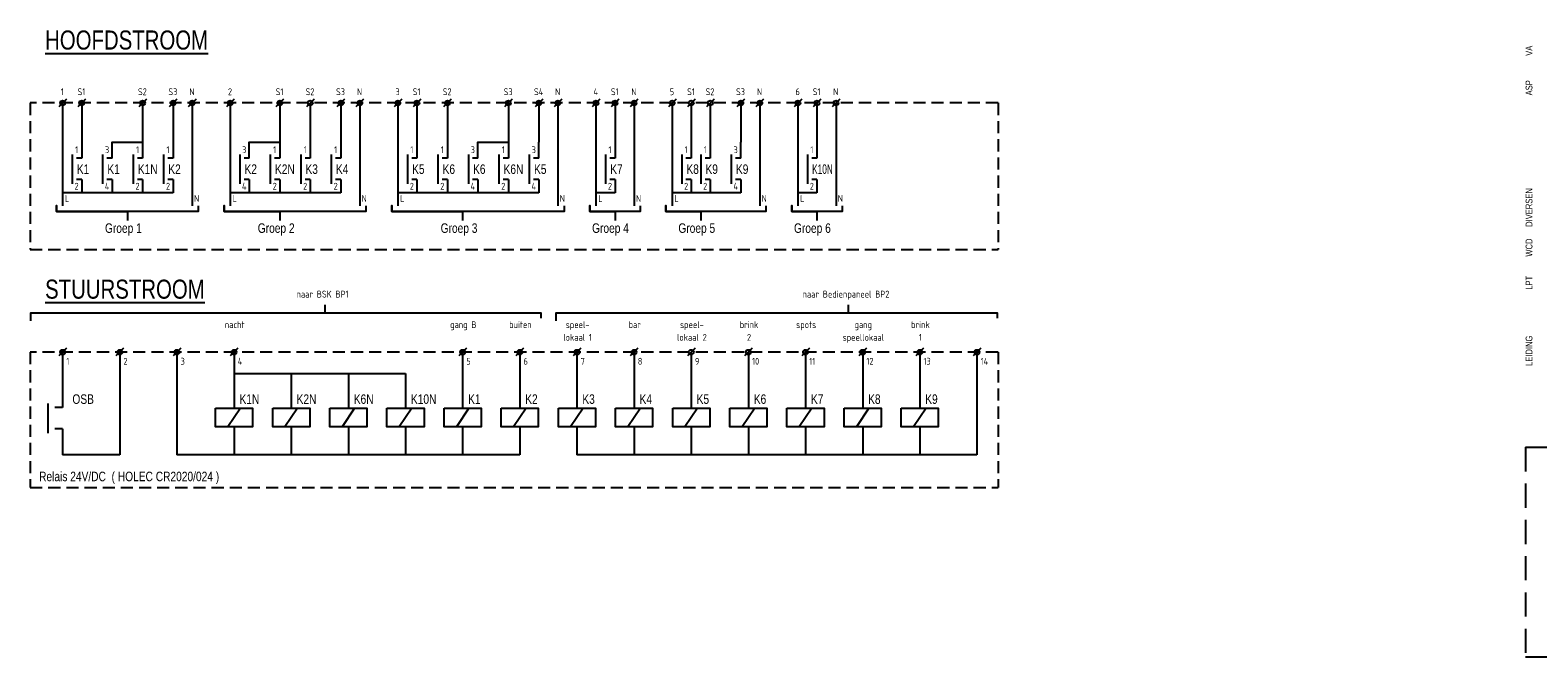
# Model space of a CAD drawing. Header units: millimetres. Extents: x -26318 to 195000, y -34446 to 95000.
# Tile 1 of 22: x -26318 to 13258, y -29427 to -12984. Entities that reach past the tile are written whole.
import ezdxf
from ezdxf.enums import TextEntityAlignment as Align

# ---------------------------------------------------------------- set-up
doc = ezdxf.new("R2010")
doc.units = ezdxf.units.MM
doc.header["$LTSCALE"] = 100
doc.linetypes.add('HIDDEN', pattern=[9.525, 6.35, -3.175])
doc.layers.add('EL$1--_', color=3, linetype='Continuous')
doc.layers.add('INST', color=1, linetype='Continuous')
doc.styles.add('ISO18', font='ISO', dxfattribs={"width": 0.9, "height": 1.8})
doc.styles.add('SMAL', font='B-GBP.SHX', dxfattribs={"width": 0.8})

# ---------------------------------------------------------------- blocks, each defined once
blk = doc.blocks.new('ES-IS001')
at = {"color": 7, "linetype": 'Continuous', "style": 'SMAL', "width": 0.8}
for s, p in [('VA', (0, 10270)), ('ASP', (0, 9232)), ('DIVERSEN', (0, 5782)), ('WCD', (0, 5000)), ('LPT', (0, 4132)), ('LEIDING', (0, 2132))]:
    blk.add_text(s, height=180, rotation=90, dxfattribs=at).set_placement(p, align=Align.TOP_LEFT)
blk = doc.blocks.new('X-KLEM')
at = {"layer": 'INST'}
blk.add_line((-1.01, -1.01), (1.01, 1.01), dxfattribs=at)
blk.add_circle((0, 0), 0.638, dxfattribs=at)

msp = doc.modelspace()

# ---------------------------------------------------------------- linework, layer by layer
at = {"layer": 'EL$1--_', "color": 10, "linetype": 'HIDDEN', "ltscale": 0.5}
for p, q in [((-26318, -14895), (-26318, -18741)), ((-911, -14895), (-26318, -14895)), ((-911, -14895), (-911, -18741)), ((-26318, -18741), (-911, -18741)), ((-26318, -21432), (-26318, -24985)), ((-911, -21432), (-26318, -21432)), ((-911, -21432), (-911, -24985)), ((-26318, -24985), (-911, -24985))]:
    msp.add_line(p, q, dxfattribs=at)
at = {"layer": 'EL$1--_', "color": 10, "linetype": 'HIDDEN'}
for p, q in [((12936, -23927), (56060, -23927)), ((12936, -23927), (12936, -29427)), ((12936, -29427), (56060, -29427))]:
    msp.add_line(p, q, dxfattribs=at)
at = {"layer": 'EL$1--_'}
for points in [[(-25465, -14896), (-25465, -17595)], [(-24965, -14896), (-24965, -16347)], [(-23365, -14896), (-23365, -16347)], [(-22565, -14896), (-22565, -16347)], [(-22065, -14895), (-22065, -17595)], [(-21065, -14895), (-21065, -17595)], [(-19765, -14895), (-19765, -16347)], [(-18965, -14895), (-18965, -16347)], [(-18165, -14895), (-18165, -16347)], [(-17665, -14895), (-17665, -17595)], [(-16665, -14895), (-16665, -17595)], [(-16165, -14895), (-16165, -16347)], [(-15365, -14895), (-15365, -16347)], [(-13765, -14895), (-13765, -16347)], [(-12965, -14895), (-12965, -15919)], [(-12465, -14895), (-12465, -17595)], [(-11465, -14895), (-11465, -17595)], [(-10965, -14895), (-10965, -16347)], [(-10465, -14895), (-10465, -17595)], [(-9465, -14895), (-9465, -17595)], [(-8965, -14895), (-8965, -16347)], [(-8465, -14895), (-8465, -16347)], [(-7665, -14895), (-7665, -15919)], [(-7165, -14895), (-7165, -17595)], [(-6165, -14895), (-6165, -17595)], [(-5665, -14895), (-5665, -16347)], [(-5165, -14895), (-5165, -17595)], [(-24165, -16347), (-24165, -15919), (-23365, -15919)], [(-20565, -16347), (-20565, -15919), (-19765, -15919)], [(-14565, -16347), (-14565, -15919), (-13765, -15919)], [(-12965, -16347), (-12965, -15919), (-12965, -15919)], [(-7665, -16347), (-7665, -15919), (-7665, -15919)], [(-25215, -16247), (-25215, -17019)], [(-24415, -16247), (-24415, -17019)], [(-23615, -16247), (-23615, -17019)], [(-22815, -16247), (-22815, -17019)], [(-20815, -16247), (-20815, -17018)], [(-20015, -16247), (-20015, -17018)], [(-19215, -16247), (-19215, -17018)], [(-18415, -16247), (-18415, -17018)], [(-16415, -16247), (-16415, -17018)], [(-15615, -16247), (-15615, -17018)], [(-14815, -16247), (-14815, -17018)], [(-14015, -16247), (-14015, -17018)], [(-13215, -16247), (-13215, -17018)], [(-11215, -16247), (-11215, -17018)], [(-9215, -16247), (-9215, -17018)], [(-8715, -16247), (-8715, -17018)], [(-7915, -16247), (-7915, -17018)], [(-5915, -16247), (-5915, -17018)], [(-24965, -16904), (-24965, -17250)], [(-24165, -16904), (-24165, -17250)], [(-23365, -16904), (-23365, -17250)], [(-22565, -16904), (-22565, -17250)], [(-20565, -16904), (-20565, -17249)], [(-19765, -16904), (-19765, -17249)], [(-18965, -16904), (-18965, -17249)], [(-18165, -16904), (-18165, -17249)], [(-16165, -16904), (-16165, -17249)], [(-15365, -16904), (-15365, -17249)], [(-14565, -16904), (-14565, -17249)], [(-13765, -16904), (-13765, -17249)], [(-12965, -16904), (-12965, -17249)], [(-10965, -16904), (-10965, -17249)], [(-8965, -16904), (-8965, -17249)], [(-8465, -16904), (-8465, -17249)], [(-7665, -16904), (-7665, -17249)], [(-5665, -16904), (-5665, -17249)], [(-22565, -17250), (-25465, -17249)], [(-18165, -17249), (-21065, -17249)], [(-12965, -17249), (-16665, -17249)], [(-10965, -17249), (-11465, -17249)], [(-7665, -17249), (-9465, -17249)], [(-5665, -17249), (-6165, -17249)], [(-26301, -20612), (-26301, -20403), (-12917, -20403), (-12917, -20542)], [(-18574, -20403), (-18574, -20194)], [(-12512, -20612), (-12512, -20403), (-932, -20403), (-932, -20542)], [(-4834, -20403), (-4834, -20194)], [(-25465, -21432), (-25465, -22884)], [(-23965, -21432), (-23965, -24131)], [(-22465, -21432), (-22465, -24131)], [(-20965, -21432), (-20965, -22905)], [(-14965, -21432), (-14965, -22905)], [(-13465, -21432), (-13465, -22905)], [(-11965, -21432), (-11965, -22905)], [(-10465, -21432), (-10465, -22905)], [(-8965, -21432), (-8965, -22905)], [(-7465, -21432), (-7465, -22905)], [(-5965, -21432), (-5965, -22905)], [(-4465, -21432), (-4465, -22905)], [(-2965, -21432), (-2965, -22905)], [(-1465, -21432), (-1465, -24131)], [(-20965, -21995), (-16465, -21995)], [(-19465, -21995), (-19465, -22905)], [(-17965, -21995), (-17965, -22905)], [(-16465, -21995), (-16465, -22905)], [(-25858, -22784), (-25858, -23555)], [(-20800, -22905), (-21131, -23391)], [(-19300, -22905), (-19631, -23391)], [(-17800, -22905), (-18131, -23391)], [(-16300, -22905), (-16631, -23391)], [(-14800, -22905), (-15131, -23391)], [(-13300, -22905), (-13631, -23391)], [(-11800, -22905), (-12131, -23391)], [(-10300, -22905), (-10631, -23391)], [(-8800, -22905), (-9131, -23391)], [(-7300, -22905), (-7631, -23391)], [(-5800, -22905), (-6131, -23391)], [(-4300, -22905), (-4631, -23391)], [(-2800, -22905), (-3131, -23391)], [(-25465, -23441), (-25465, -24131)], [(-20965, -23391), (-20965, -24131)], [(-19465, -23391), (-19465, -24131)], [(-17965, -23391), (-17965, -24131)], [(-16465, -23391), (-16465, -24131)], [(-14965, -23391), (-14965, -24131)], [(-13465, -23391), (-13465, -24131)], [(-11965, -23391), (-11965, -24131)], [(-10465, -23391), (-10465, -24131)], [(-8965, -23391), (-8965, -24131)], [(-7465, -23391), (-7465, -24131)], [(-5965, -23391), (-5965, -24131)], [(-4465, -23391), (-4465, -24131)], [(-2965, -23391), (-2965, -24131)], [(-13465, -24131), (-22465, -24131)], [(-1465, -24131), (-11965, -24131)]]:
    msp.add_lwpolyline(points, dxfattribs=at)
at = {"layer": 'EL$1--_', "color": 7}
for points in [[(-24965, -16347), (-25103, -16347)], [(-24165, -16347), (-24303, -16347)], [(-23365, -16347), (-23503, -16347)], [(-22565, -16347), (-22703, -16347)], [(-20565, -16347), (-20703, -16347)], [(-19765, -16347), (-19903, -16347)], [(-18965, -16347), (-19103, -16347)], [(-18165, -16347), (-18303, -16347)], [(-16165, -16347), (-16303, -16347)], [(-15365, -16347), (-15503, -16347)], [(-14565, -16347), (-14703, -16347)], [(-13765, -16347), (-13903, -16347)], [(-12965, -16347), (-13103, -16347)], [(-10965, -16347), (-11103, -16347)], [(-8965, -16347), (-9103, -16347)], [(-8465, -16347), (-8603, -16347)], [(-7665, -16347), (-7803, -16347)], [(-5665, -16347), (-5803, -16347)], [(-24965, -16904), (-25103, -16904)], [(-24165, -16904), (-24303, -16904)], [(-23365, -16904), (-23503, -16904)], [(-22565, -16904), (-22703, -16904)], [(-20565, -16904), (-20703, -16904)], [(-19765, -16904), (-19903, -16904)], [(-18965, -16904), (-19103, -16904)], [(-18165, -16904), (-18303, -16904)], [(-16165, -16904), (-16303, -16904)], [(-15365, -16904), (-15503, -16904)], [(-14565, -16904), (-14703, -16904)], [(-13765, -16904), (-13903, -16904)], [(-12965, -16904), (-13103, -16904)], [(-10965, -16904), (-11103, -16904)], [(-8965, -16904), (-9103, -16904)], [(-8465, -16904), (-8603, -16904)], [(-7665, -16904), (-7803, -16904)], [(-5665, -16904), (-5803, -16904)], [(-25465, -22884), (-25669, -22884)], [(-25465, -23441), (-25669, -23441)], [(-23965, -24131), (-25465, -24131)]]:
    msp.add_lwpolyline(points, dxfattribs=at)
at = {"layer": 'EL$1--_', "color": 1}
for points in [[(-21904, -17594), (-21904, -17739), (-25628, -17738), (-25628, -17587), (-25628, -17738), (-23766, -17738), (-23766, -17976)], [(-17504, -17594), (-17504, -17739), (-21228, -17738), (-21228, -17587), (-21228, -17738), (-19766, -17738), (-19766, -17976)], [(-12304, -17594), (-12304, -17739), (-16828, -17738), (-16828, -17587), (-16828, -17738), (-14966, -17738), (-14966, -17976)], [(-10304, -17594), (-10304, -17739), (-11628, -17738), (-11628, -17587), (-11628, -17738), (-10966, -17738), (-10966, -17976)], [(-7004, -17594), (-7004, -17739), (-9628, -17738), (-9628, -17587), (-9628, -17738), (-8716, -17738), (-8716, -17976)], [(-5004, -17594), (-5004, -17739), (-6328, -17738), (-6328, -17587), (-6328, -17738), (-5666, -17738), (-5666, -17976)]]:
    msp.add_lwpolyline(points, dxfattribs=at)
at = {"layer": 'EL$1--_'}
for points in [[(-21452, -22905), (-20479, -22905), (-20479, -23391), (-21452, -23391)], [(-19952, -22905), (-18979, -22905), (-18979, -23391), (-19952, -23391)], [(-18452, -22905), (-17479, -22905), (-17479, -23391), (-18452, -23391)], [(-16952, -22905), (-15979, -22905), (-15979, -23391), (-16952, -23391)], [(-15452, -22905), (-14479, -22905), (-14479, -23391), (-15452, -23391)], [(-13952, -22905), (-12979, -22905), (-12979, -23391), (-13952, -23391)], [(-12452, -22905), (-11479, -22905), (-11479, -23391), (-12452, -23391)], [(-10952, -22905), (-9979, -22905), (-9979, -23391), (-10952, -23391)], [(-9452, -22905), (-8479, -22905), (-8479, -23391), (-9452, -23391)], [(-7952, -22905), (-6979, -22905), (-6979, -23391), (-7952, -23391)], [(-6452, -22905), (-5479, -22905), (-5479, -23391), (-6452, -23391)], [(-4952, -22905), (-3979, -22905), (-3979, -23391), (-4952, -23391)], [(-3452, -22905), (-2479, -22905), (-2479, -23391), (-3452, -23391)]]:
    msp.add_lwpolyline(points, close=True, dxfattribs=at)

# ---------------------------------------------------------------- block references
msp.add_blockref('ES-IS001', (12936, -23927), dxfattribs=at)
at = {"layer": 'EL$1--_', "xscale": 100, "yscale": 100, "zscale": 100, "rotation": 180}
for p in [(-25465, -14896), (-24965, -14896), (-23365, -14896), (-22565, -14896), (-22065, -14895), (-21065, -14895), (-19765, -14895), (-18965, -14895), (-18165, -14895), (-17665, -14895), (-16665, -14895), (-16165, -14895), (-15365, -14895), (-13765, -14895), (-12965, -14895), (-12465, -14895), (-11465, -14895), (-10965, -14895), (-10465, -14895), (-9465, -14895), (-8965, -14895), (-8465, -14895), (-7665, -14895), (-7165, -14895), (-6165, -14895), (-5665, -14895), (-5165, -14895), (-25465, -21432), (-23965, -21432), (-22465, -21432), (-20965, -21432), (-14965, -21432), (-13465, -21432), (-11965, -21432), (-10465, -21432), (-8965, -21432), (-7465, -21432), (-5965, -21432), (-4465, -21432), (-2965, -21432), (-1465, -21432)]:
    msp.add_blockref('X-KLEM', p, dxfattribs=at)

# ---------------------------------------------------------------- texts
at = {"layer": 'EL$1--_', "color": 4, "style": 'SMAL', "width": 0.8}
for s, p in [('%%UHOOFDSTROOM', (-25926, -13493)), ('%%USTUURSTROOM', (-25926, -20030))]:
    msp.add_text(s, height=500, dxfattribs=at).set_placement(p)
at = {"layer": 'EL$1--_', "style": 'ISO18', "width": 0.9}
for s, p in [('1', (-25472, -14690)), ('S1', (-24972, -14690)), ('S2', (-23372, -14690)), ('S3', (-22572, -14690)), ('N', (-22072, -14690)), ('2', (-21072, -14690)), ('S1', (-19772, -14690)), ('S2', (-18972, -14690)), ('S3', (-18172, -14690)), ('N', (-17672, -14690)), ('3', (-16672, -14690)), ('S1', (-16172, -14690)), ('S2', (-15372, -14690)), ('S3', (-13772, -14690)), ('S4', (-12972, -14690)), ('N', (-12472, -14690)), ('4', (-11472, -14690)), ('S1', (-10972, -14690)), ('N', (-10472, -14690)), ('5', (-9472, -14690)), ('S1', (-8972, -14690)), ('S2', (-8472, -14690)), ('S3', (-7672, -14690)), ('N', (-7172, -14690)), ('6', (-6172, -14690)), ('S1', (-5672, -14690)), ('N', (-5172, -14690)), ('1', (-25099, -16212)), ('3', (-24299, -16212)), ('1', (-23499, -16212)), ('1', (-22699, -16212)), ('3', (-20699, -16212)), ('1', (-19899, -16212)), ('1', (-19099, -16212)), ('1', (-18299, -16212)), ('1', (-16299, -16212)), ('1', (-15499, -16212)), ('3', (-14699, -16212)), ('1', (-13899, -16212)), ('3', (-13099, -16212)), ('1', (-11099, -16212)), ('1', (-9099, -16212)), ('1', (-8599, -16212)), ('3', (-7799, -16212)), ('1', (-5799, -16212)), ('2', (-25099, -17169)), ('4', (-24299, -17169)), ('2', (-23499, -17169)), ('2', (-22699, -17169)), ('4', (-20699, -17169)), ('2', (-19899, -17169)), ('2', (-19099, -17169)), ('2', (-18299, -17169)), ('2', (-16299, -17169)), ('2', (-15499, -17169)), ('4', (-14699, -17169)), ('2', (-13899, -17169)), ('4', (-13099, -17169)), ('2', (-11099, -17169)), ('2', (-9099, -17169)), ('2', (-8599, -17169)), ('4', (-7799, -17169)), ('2', (-5799, -17169)), ('L', (-25349, -17490)), ('N', (-21949, -17490)), ('L', (-20949, -17490)), ('N', (-17549, -17490)), ('L', (-16549, -17490)), ('N', (-12349, -17490)), ('L', (-11349, -17490)), ('N', (-10349, -17490)), ('L', (-9349, -17490)), ('N', (-7049, -17490)), ('L', (-6049, -17490)), ('N', (-5049, -17490)), ('naar BSK BP1', (-18642, -20001)), ('naar Bedienpaneel BP2', (-4902, -20001)), ('nacht', (-20948, -20802)), ('gang B', (-14948, -20802)), ('buiten', (-13448, -20802)), ('lokaal 1', (-11948, -21135)), ('speel-', (-11948, -20802)), ('bar', (-10448, -20802)), ('lokaal 2', (-8948, -21135)), ('speel-', (-8948, -20802)), ('brink', (-7448, -20802)), ('2', (-7448, -21135)), ('spots', (-5948, -20802)), ('speellokaal', (-4448, -21135)), ('gang', (-4448, -20802)), ('brink', (-2948, -20802)), ('1', (-2948, -21135))]:
    msp.add_text(s, height=180, dxfattribs=at).set_placement(p, align=Align.CENTER)
at = {"layer": 'EL$1--_'}
for s, height, style, width, p in [('K1', 250, 'SMAL', 0.8, (-25092, -16756)), ('K1', 250, 'SMAL', 0.8, (-24292, -16756)), ('K1N', 250, 'SMAL', 0.8, (-23492, -16756)), ('K2', 250, 'SMAL', 0.8, (-22692, -16756)), ('K2', 250, 'SMAL', 0.8, (-20692, -16756)), ('K2N', 250, 'SMAL', 0.8, (-19892, -16756)), ('K3', 250, 'SMAL', 0.8, (-19092, -16756)), ('K4', 250, 'SMAL', 0.8, (-18292, -16756)), ('K5', 250, 'SMAL', 0.8, (-16292, -16756)), ('K6', 250, 'SMAL', 0.8, (-15492, -16756)), ('K6', 250, 'SMAL', 0.8, (-14692, -16756)), ('K6N', 250, 'SMAL', 0.8, (-13892, -16756)), ('K5', 250, 'SMAL', 0.8, (-13092, -16756)), ('K7', 250, 'SMAL', 0.8, (-11092, -16756)), ('K8', 250, 'SMAL', 0.8, (-9092, -16756)), ('K9', 250, 'SMAL', 0.8, (-8592, -16756)), ('K9', 250, 'SMAL', 0.8, (-7792, -16756)), ('K10N', 250, 'SMAL', 0.65, (-5792, -16756)), ('Groep 1', 250, 'SMAL', 0.8, (-24354, -18303)), ('Groep 2', 250, 'SMAL', 0.8, (-20343, -18303)), ('Groep 3', 250, 'SMAL', 0.8, (-15543, -18303)), ('Groep 4', 250, 'SMAL', 0.8, (-11568, -18303)), ('Groep 5', 250, 'SMAL', 0.8, (-9303, -18303)), ('Groep 6', 250, 'SMAL', 0.8, (-6268, -18303)), ('1', 180, 'ISO18', 0.9, (-25368, -21762)), ('2', 180, 'ISO18', 0.9, (-23868, -21762)), ('3', 180, 'ISO18', 0.9, (-22368, -21762)), ('4', 180, 'ISO18', 0.9, (-20868, -21762)), ('5', 180, 'ISO18', 0.9, (-14868, -21762)), ('6', 180, 'ISO18', 0.9, (-13368, -21762)), ('7', 180, 'ISO18', 0.9, (-11868, -21762)), ('8', 180, 'ISO18', 0.9, (-10368, -21762)), ('9', 180, 'ISO18', 0.9, (-8868, -21762)), ('10', 180, 'ISO18', 0.9, (-7368, -21762)), ('11', 180, 'ISO18', 0.9, (-5868, -21762)), ('12', 180, 'ISO18', 0.9, (-4368, -21762)), ('13', 180, 'ISO18', 0.9, (-2868, -21762)), ('14', 180, 'ISO18', 0.9, (-1368, -21762)), ('OSB', 250, 'SMAL', 0.8, (-25209, -22790)), ('K1N', 250, 'SMAL', 0.8, (-20823, -22790)), ('K2N', 250, 'SMAL', 0.8, (-19323, -22790)), ('K6N', 250, 'SMAL', 0.8, (-17823, -22790)), ('K10N', 250, 'SMAL', 0.8, (-16323, -22790)), ('K1', 250, 'SMAL', 0.8, (-14823, -22790)), ('K2', 250, 'SMAL', 0.8, (-13323, -22790)), ('K3', 250, 'SMAL', 0.8, (-11823, -22790)), ('K4', 250, 'SMAL', 0.8, (-10323, -22790)), ('K5', 250, 'SMAL', 0.8, (-8823, -22790)), ('K6', 250, 'SMAL', 0.8, (-7323, -22790)), ('K7', 250, 'SMAL', 0.8, (-5823, -22790)), ('K8', 250, 'SMAL', 0.8, (-4323, -22790)), ('K9', 250, 'SMAL', 0.8, (-2823, -22790)), ('Relais 24V/DC  ( HOLEC CR2020/024 )', 250, 'SMAL', 0.8, (-26083, -24819))]:
    msp.add_text(s, height=height, dxfattribs=dict(at, style=style, width=width)).set_placement(p)

doc.saveas('drawing.dxf')
